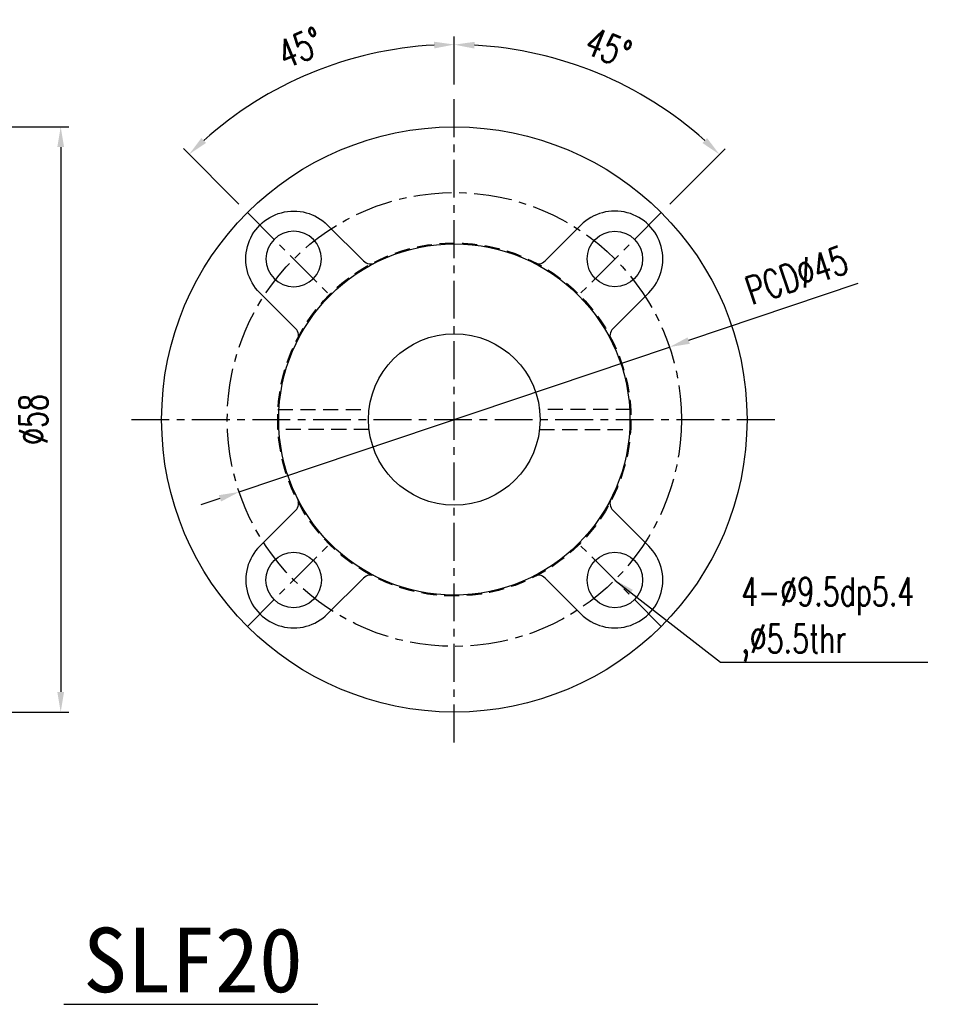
# Model space of a CAD drawing. Header units: millimetres. Extents: x -52 to 340, y -61 to 93.
# Tile 101 of 101: x 247 to 340, y -58 to 40. Entities that reach past the tile are written whole.
import ezdxf
from ezdxf.enums import TextEntityAlignment as Align

# ---------------------------------------------------------------- set-up
doc = ezdxf.new("R2010")
doc.units = ezdxf.units.MM
doc.linetypes.add('CENTER', pattern=[2, 1.25, -0.25, 0.25, -0.25])
doc.linetypes.add('DASHED', pattern=[0.75, 0.5, -0.25])
for name, color, linetype in [('CHA', 7, 'Continuous'), ('CL', 1, 'CENTER'), ('DIM', 4, 'Continuous'), ('HID', 2, 'DASHED'), ('OUT', 3, 'Continuous')]:
    doc.layers.add(name, color=color, linetype=linetype)
doc.styles.add('DIM-7', font='SIMPLEX.shx', dxfattribs={"width": 0.7, "bigfont": 'chineset.shx'})
doc.styles.add('T', font='kaiu.ttf')
doc.dimstyles.new('CNS', dxfattribs={"dimtxt": 3.5, "dimasz": 2.5, "dimexe": 1, "dimexo": 1.5, "dimgap": 0.09, "dimtad": 0, "dimdsep": 46, "dimtxsty": 'DIM-7', "dimcen": 0.09, "dimclrd": 1, "dimclre": 1, "dimclrt": 4, "dimadec": 0, "dimazin": 0, "dimtfac": 1, "dimtix": 1, "dimtmove": 2, "dimatfit": 3, "dimfxl": 1, "dimtvp": 0.971429, "dimtolj": 1, "dimarcsym": 0})

# ---------------------------------------------------------------- blocks, each defined once
blk = doc.blocks.new('*D13')
at = {"layer": 'DEFPOINTS', "color": 0}
for p in [(239, 29), (239, -29), (251.298, -29)]:
    blk.add_point(p, dxfattribs=at)
at = {"layer": 'DIM', "color": 7, "lineweight": -2}
for p, q in [((240.2, 29), (252.098, 29)), ((251.298, 27), (251.298, -27)), ((240.2, -29), (252.098, -29))]:
    blk.add_line(p, q, dxfattribs=at)
at = {"layer": 'DIM', "color": 7}
for points in [[(250.964, 27), (251.631, 27), (251.298, 29)], [(250.964, -27), (251.631, -27), (251.298, -29)]]:
    blk.add_solid(points, dxfattribs=at)
at = {"layer": 'DIM', "color": 7, "insert": (248.578, 0), "char_height": 2.8, "attachment_point": 5, "rotation": 90, "style": 'DIM-7'}
blk.add_mtext('\\A1;%%C58', dxfattribs=at)
blk = doc.blocks.new('*D18')
at = {"layer": 'DEFPOINTS', "color": 0}
for p in [(280.679, 35.899), (290.298, 32), (269.792, 20.506), (277.994, 12.304), (290.298, -32)]:
    blk.add_point(p, dxfattribs=at)
at = {"layer": 'DIM', "color": 7, "lineweight": -2}
for p, q in [((290.298, 33.2), (290.298, 37.965)), ((268.943, 21.355), (263.453, 26.845))]:
    blk.add_line(p, q, dxfattribs=at)
blk.add_arc((290.298, 0), 37.165, 93.0837, 131.91621, dxfattribs=at)
at = {"layer": 'DIM', "color": 7}
for points in [[(288.289, 37.444), (288.307, 36.778), (290.298, 37.165)], [(265.699, 27.413), (265.241, 27.897), (264.018, 26.28)]]:
    blk.add_solid(points, dxfattribs=at)
at = {"layer": 'DIM', "color": 7, "insert": (275.034, 36.849), "char_height": 2.8, "attachment_point": 5, "rotation": 22.49995, "style": 'DIM-7'}
blk.add_mtext('\\A1;45°', dxfattribs=at)
blk = doc.blocks.new('*D19')
at = {"layer": 'DEFPOINTS', "color": 0}
for p in [(290.298, 32), (308.874, 32.175), (310.804, 20.506), (302.601, 12.304), (290.298, -32)]:
    blk.add_point(p, dxfattribs=at)
at = {"layer": 'DIM', "color": 7, "lineweight": -2}
for p, q in [((290.298, 33.2), (290.298, 37.953)), ((311.652, 21.355), (317.134, 26.837))]:
    blk.add_line(p, q, dxfattribs=at)
blk.add_arc((290.298, 0), 37.153, 48.08482, 86.91527, dxfattribs=at)
at = {"layer": 'DIM', "color": 7}
for points in [[(292.288, 36.765), (292.306, 37.432), (290.298, 37.153)], [(315.346, 27.888), (314.887, 27.404), (316.568, 26.271)]]:
    blk.add_solid(points, dxfattribs=at)
at = {"layer": 'DIM', "color": 7, "insert": (305.556, 36.837), "char_height": 2.8, "attachment_point": 5, "rotation": 337.50005, "style": 'DIM-7'}
blk.add_mtext('\\A1;45°', dxfattribs=at)
blk = doc.blocks.new('*D20')
at = {"layer": 'DEFPOINTS', "color": 0}
for p in [(311.621, 7.18), (268.974, -7.18)]:
    blk.add_point(p, dxfattribs=at)
at = {"layer": 'DIM', "color": 7, "lineweight": -2}
for p, q in [((330.284, 13.464), (313.517, 7.818)), ((268.974, -7.18), (311.621, 7.18)), ((267.079, -7.818), (265.183, -8.456))]:
    blk.add_line(p, q, dxfattribs=at)
at = {"layer": 'DIM', "color": 7}
for points in [[(313.41, 8.134), (313.623, 7.502), (311.621, 7.18)], [(266.972, -7.502), (267.185, -8.134), (268.974, -7.18)]]:
    blk.add_solid(points, dxfattribs=at)
at = {"layer": 'DIM', "color": 7, "insert": (324.217, 14.291), "char_height": 2.8, "attachment_point": 5, "rotation": 18.60874, "style": 'DIM-7'}
blk.add_mtext('\\A1;PCD∅45', dxfattribs=at)

msp = doc.modelspace()

# ---------------------------------------------------------------- linework, layer by layer
at = {"layer": 'CL', "color": 0, "ltscale": 3}
for p, q in [((290.298, -32), (290.298, 32)), ((269.792, 20.506), (277.994, 12.304)), ((310.804, 20.506), (302.601, 12.304)), ((258.298, 0), (322.298, 0)), ((269.792, -20.506), (277.994, -12.304)), ((310.804, -20.506), (302.601, -12.304))]:
    msp.add_line(p, q, dxfattribs=at)
msp.add_circle((290.298, 0), 22.5, dxfattribs=at)
at = {"layer": 'DIM', "color": 7}
msp.add_line((251.603, -57.966), (276.761, -57.966), dxfattribs=at)
at = {"layer": 'HID', "color": 0, "ltscale": 3}
for p, q in [((272.798, 1), (281.857, 1)), ((307.798, 1), (298.739, 1)), ((281.857, -1), (272.798, -1)), ((298.739, -1), (307.798, -1))]:
    msp.add_line(p, q, dxfattribs=at)
msp.add_circle((290.298, 0), 17.5, dxfattribs=at)
at = {"layer": 'OUT', "color": 7}
for p, q in [((277.748, 19.267), (281.297, 15.718)), ((299.298, 15.718), (302.847, 19.267)), ((274.58, 9), (271.029, 12.551)), ((309.566, 12.551), (306.016, 9)), ((271.029, -12.551), (274.58, -9)), ((306.016, -9), (309.566, -12.551)), ((281.297, -15.718), (277.748, -19.267)), ((302.847, -19.267), (299.298, -15.718))]:
    msp.add_line(p, q, dxfattribs=at)
for centre, radius in [((290.298, 0), 29), ((306.208, 15.91), 2.75), ((290.298, 0), 17.4), ((290.298, 0), 8.5), ((274.388, -15.91), 2.75), ((306.208, -15.91), 2.75)]:
    msp.add_circle(centre, radius, dxfattribs=at)
at = {"layer": 'OUT', "color": 7, "extrusion": (0, 0, -1)}
msp.add_circle((-274.388, 15.91), 2.75, dxfattribs=at)
msp.add_arc((-274.388, 15.91), 4.75, 315, 135.01496, dxfattribs=at)
at = {"layer": 'OUT', "color": 7}
for centre, radius, start, end in [((306.208, 15.91), 4.75, 315, 135.01496), ((282.004, 16.425), 1, 225, 296.78994), ((298.591, 16.425), 1, 243.21006, 315), ((273.873, 8.293), 1, 333.20985, 45), ((306.723, 8.293), 1, 135, 206.79015), ((273.873, -8.293), 1, 315, 26.79015), ((306.723, -8.293), 1, 153.20985, 225), ((274.388, -15.91), 4.75, 135, 315.01496), ((306.208, -15.91), 4.75, 224.98504, 45), ((282.004, -16.425), 1, 63.21006, 135), ((298.591, -16.425), 1, 45, 116.78994)]:
    msp.add_arc(centre, radius, start, end, dxfattribs=at)

# ---------------------------------------------------------------- texts
at = {"insert": (318.731, -23.986), "char_height": 2.8, "attachment_point": 7, "style": 'DIM-7'}
msp.add_mtext('{\\C7;4-%%C9.5dp5.4\\P,%%C5.5thr}', dxfattribs=at)
at = {"layer": 'CHA', "style": 'T'}
msp.add_text('SLF20', height=6.4, dxfattribs=at).set_placement((264.412, -53.568), align=Align.MIDDLE)

# ---------------------------------------------------------------- dimensions: what is measured, and where the dimension line sits
at = {"layer": 'DIM', "color": 7}
for base, line1, line2, picture, middle in [((280.679, 35.899), ((290.298, -32), (290.298, 32)), ((269.792, 20.506), (277.994, 12.304)), '*D18', (275.034, 36.849)), ((308.874, 32.175), ((310.804, 20.506), (302.601, 12.304)), ((290.298, -32), (290.298, 32)), '*D19', (305.556, 36.837))]:
    dim = msp.add_angular_dim_2l(base=base, line1=line1, line2=line2, dimstyle='CNS', override={"dimscale": 0.8, "dimclrd": 7, "dimclre": 7, "dimclrt": 7}, dxfattribs=at)
    dim.commit()
    dim.dimension.update_dxf_attribs({"geometry": picture, "text_midpoint": middle})
dim = msp.add_linear_dim(base=(251.298, -29), p1=(239, 29), p2=(239, -29), angle=90, text='%%C<>', dimstyle='CNS', override={"dimscale": 0.8, "dimclrd": 7, "dimclre": 7, "dimclrt": 7}, dxfattribs=at)
dim.commit()
dim.dimension.update_dxf_attribs({"geometry": '*D13', "text_midpoint": (248.578, 0)})
dim = msp.add_diameter_dim_2p(p1=(268.974, -7.18), p2=(311.621, 7.18), text='PCD<>', dimstyle='CNS', override={"dimscale": 0.8, "dimclrd": 7, "dimclre": 4, "dimclrt": 7, "dimtmove": 0}, dxfattribs=at)
dim.commit()
dim.dimension.update_dxf_attribs({"geometry": '*D20', "text_midpoint": (325.085, 11.713), "dimtype": 163})

# ---------------------------------------------------------------- leaders
at = {"layer": 'DIM', "color": 7, "annotation_type": 0, "has_hookline": 1, "hookline_direction": 0, "text_width": 18.48}
msp.add_leader([(306.208, -15.91), (316.659, -24.058), (318.659, -24.058)], dimstyle='CNS', override={"dimscale": 0.8, "dimtad": 1, "dimclrd": 7, "dimclre": 4}, dxfattribs=at)

doc.saveas('drawing.dxf')
